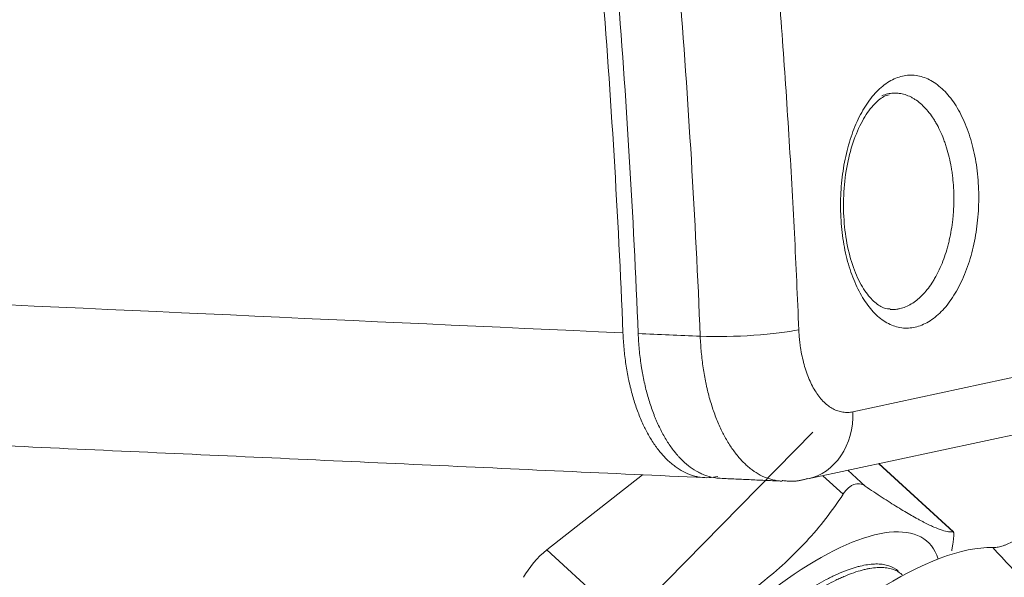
# Model space of a CAD drawing. Header units: inches. Extents: x 3114 to 4554, y 3227 to 4155.
# Tile 31 of 47: x 3968 to 3996, y 3434 to 3450. Entities that reach past the tile are written whole.
import ezdxf

# ---------------------------------------------------------------- set-up
doc = ezdxf.new("R2010")
doc.units = ezdxf.units.IN
doc.header["$MEASUREMENT"] = 0
doc.layers.add('1', color=3, linetype='Continuous', lineweight=15)
doc.layers.add('120', color=7, linetype='Continuous', true_color=0xffffff)
doc.layers.add('200', color=7, linetype='Continuous', true_color=0xffffff)

msp = doc.modelspace()

# ---------------------------------------------------------------- linework, layer by layer
at = {"layer": '1', "color": 7, "linetype": 'Continuous', "lineweight": 0}
for p, q in [((3990.338, 3438.303), (3980.386, 3428.176)), ((3994.228, 3435.542), (3992.166, 3437.428)), ((3994.238, 3435.539), (3992.172, 3437.429)), ((3991.31, 3437.244), (3991.786, 3436.808)), ((3985.608, 3437.12), (3982.955, 3435.034)), ((3991.175, 3436.579), (3990.612, 3437.094)), ((3982.955, 3435.034), (3985.846, 3432.389))]:
    msp.add_line(p, q, dxfattribs=at)
for centre, major_axis, start_param, end_param in [((3988.799, 3430.095), (-4.725, -5.165), 2.929625, 5.333336), ((3982.92, 3434.506), (-0.675, -0.738), 4.286139, 5.333336), ((3990.538, 3428.504), (5.727, 6.26), 0.302076, 0.939813)]:
    msp.add_ellipse(centre, major_axis=major_axis, ratio=0.363372, start_param=start_param, end_param=end_param, dxfattribs=at)
for points, knots in [([(3991.786, 3436.808), (3991.762, 3436.825), (3991.738, 3436.838), (3991.687, 3436.858), (3991.661, 3436.865), (3991.622, 3436.87), (3991.608, 3436.871), (3991.581, 3436.871), (3991.568, 3436.87), (3991.527, 3436.866), (3991.5, 3436.859), (3991.459, 3436.844), (3991.446, 3436.838), (3991.419, 3436.824), (3991.405, 3436.816), (3991.366, 3436.791), (3991.34, 3436.771), (3991.302, 3436.737), (3991.29, 3436.725), (3991.266, 3436.699), (3991.254, 3436.685), (3991.219, 3436.643), (3991.196, 3436.612), (3991.175, 3436.579)], [0, 0, 0, 0, 0.125, 0.125, 0.25, 0.25, 0.3125, 0.3125, 0.375, 0.375, 0.5, 0.5, 0.5625, 0.5625, 0.625, 0.625, 0.75, 0.75, 0.8125, 0.8125, 0.875, 0.875, 1, 1, 1, 1]), ([(3994.228, 3435.542), (3994.195, 3435.532), (3994.154, 3435.531), (3994.053, 3435.544), (3993.933, 3435.573), (3993.779, 3435.633), (3993.606, 3435.71), (3993.511, 3435.755), (3993.381, 3435.823), (3993.355, 3435.837), (3993.301, 3435.866), (3993.218, 3435.91), (3993.131, 3435.959), (3992.951, 3436.062), (3992.824, 3436.138), (3992.553, 3436.305), (3992.411, 3436.395), (3992.11, 3436.591), (3991.952, 3436.696), (3991.786, 3436.808)], [0, 0, 0, 0, 0.125, 0.125, 0.25, 0.375, 0.375, 0.5, 0.5, 0.53125, 0.53125, 0.5625, 0.625, 0.625, 0.75, 0.75, 0.875, 0.875, 1, 1, 1, 1]), ([(3991.175, 3436.579), (3991.026, 3436.347), (3990.866, 3436.123), (3990.527, 3435.687), (3990.169, 3435.265), (3989.773, 3434.868), (3989.357, 3434.485), (3989.14, 3434.3), (3988.857, 3434.077), (3988.799, 3434.033), (3988.683, 3433.945), (3988.508, 3433.815), (3988.329, 3433.691), (3987.967, 3433.448), (3987.718, 3433.295), (3987.207, 3433.005), (3986.944, 3432.87), (3986.406, 3432.616), (3986.13, 3432.498), (3985.846, 3432.389)], [0, 0, 0, 0, 0.125, 0.125, 0.25, 0.375, 0.375, 0.5, 0.5, 0.53125, 0.53125, 0.5625, 0.625, 0.625, 0.75, 0.75, 0.875, 0.875, 1, 1, 1, 1]), ([(3994.193, 3435.014), (3994.2, 3435.054), (3994.206, 3435.093), (3994.218, 3435.167), (3994.223, 3435.203), (3994.23, 3435.253), (3994.232, 3435.27), (3994.236, 3435.301), (3994.238, 3435.316), (3994.243, 3435.36), (3994.245, 3435.386), (3994.247, 3435.421), (3994.248, 3435.432), (3994.249, 3435.453), (3994.249, 3435.462), (3994.249, 3435.488), (3994.248, 3435.503), (3994.246, 3435.519), (3994.245, 3435.524), (3994.242, 3435.532), (3994.241, 3435.535), (3994.236, 3435.542), (3994.232, 3435.544), (3994.228, 3435.542)], [0, 0, 0, 0, 0.125, 0.125, 0.25, 0.25, 0.3125, 0.3125, 0.375, 0.375, 0.5, 0.5, 0.5625, 0.5625, 0.625, 0.625, 0.75, 0.75, 0.8125, 0.8125, 0.875, 0.875, 1, 1, 1, 1]), ([(3995.328, 3435.099), (3995.366, 3435.098), (3995.406, 3435.101), (3995.491, 3435.114), (3995.536, 3435.124), (3995.606, 3435.146), (3995.63, 3435.154), (3995.68, 3435.172), (3995.705, 3435.182), (3995.783, 3435.214), (3995.836, 3435.24), (3995.891, 3435.269)], [0, 0, 0, 0, 0.25, 0.25, 0.5, 0.5, 0.625, 0.625, 0.75, 0.75, 1, 1, 1, 1]), ([(3992.712, 3434.444), (3992.689, 3434.465), (3992.664, 3434.485), (3992.563, 3434.555), (3992.476, 3434.592), (3992.327, 3434.628), (3992.275, 3434.637), (3992.192, 3434.644), (3992.163, 3434.645), (3992.105, 3434.646), (3992.075, 3434.646), (3991.923, 3434.64), (3991.791, 3434.62), (3991.614, 3434.578), (3991.578, 3434.568), (3991.505, 3434.547), (3991.468, 3434.536), (3991.356, 3434.5), (3991.202, 3434.444), (3991.041, 3434.375), (3990.917, 3434.317), (3990.875, 3434.297), (3990.812, 3434.266), (3990.791, 3434.255), (3990.748, 3434.234), (3990.727, 3434.223), (3990.533, 3434.121), (3990.358, 3434.019), (3989.998, 3433.79), (3989.814, 3433.663), (3989.579, 3433.49), (3989.532, 3433.454), (3989.46, 3433.4), (3989.437, 3433.381), (3989.389, 3433.345), (3989.27, 3433.252), (3989.151, 3433.155), (3988.867, 3432.917), (3988.677, 3432.749), (3988.394, 3432.484), (3988.299, 3432.393), (3988.181, 3432.277), (3988.158, 3432.254), (3988.111, 3432.207), (3988.087, 3432.183), (3988.017, 3432.112), (3987.97, 3432.064), (3987.738, 3431.823), (3987.557, 3431.626), (3987.205, 3431.222), (3987.033, 3431.015), (3986.846, 3430.778), (3986.826, 3430.751), (3986.784, 3430.698), (3986.764, 3430.671), (3986.703, 3430.591), (3986.662, 3430.538), (3986.543, 3430.378), (3986.466, 3430.272), (3986.241, 3429.952), (3986.1, 3429.74), (3985.901, 3429.421), (3985.837, 3429.314), (3985.744, 3429.155), (3985.713, 3429.102), (3985.654, 3428.996), (3985.625, 3428.943), (3985.485, 3428.682), (3985.384, 3428.478), (3985.205, 3428.08), (3985.127, 3427.886), (3985.053, 3427.673), (3985.044, 3427.649), (3985.029, 3427.602), (3985.006, 3427.532), (3984.985, 3427.464), (3984.945, 3427.328), (3984.922, 3427.24), (3984.863, 3426.982), (3984.837, 3426.82), (3984.817, 3426.59), (3984.814, 3426.515), (3984.814, 3426.371), (3984.818, 3426.302), (3984.828, 3426.205), (3984.832, 3426.175), (3984.837, 3426.146)], [0, 0, 0, 0, 0.016719, 0.016719, 0.065319, 0.065319, 0.089619, 0.089619, 0.101769, 0.101769, 0.113919, 0.113919, 0.162519, 0.162519, 0.17467, 0.17467, 0.18682, 0.18682, 0.21112, 0.23542, 0.23542, 0.24757, 0.24757, 0.253645, 0.253645, 0.25972, 0.25972, 0.30832, 0.30832, 0.356921, 0.356921, 0.369071, 0.369071, 0.375146, 0.375146, 0.381221, 0.405521, 0.405521, 0.454121, 0.454121, 0.478421, 0.478421, 0.484497, 0.484497, 0.490572, 0.490572, 0.502722, 0.502722, 0.551322, 0.551322, 0.599922, 0.599922, 0.605997, 0.605997, 0.612072, 0.612072, 0.624222, 0.624222, 0.648523, 0.648523, 0.697123, 0.697123, 0.721423, 0.721423, 0.733573, 0.733573, 0.745723, 0.745723, 0.794323, 0.794323, 0.842924, 0.842924, 0.848999, 0.848999, 0.855074, 0.867224, 0.867224, 0.891524, 0.891524, 0.940124, 0.940124, 0.964425, 0.964425, 0.988725, 0.988725, 1, 1, 1, 1]), ([(3984.925, 3426.223), (3984.925, 3426.229), (3984.925, 3426.235), (3984.921, 3426.312), (3984.921, 3426.387), (3984.925, 3426.484), (3984.926, 3426.504), (3984.929, 3426.544), (3984.934, 3426.603), (3984.941, 3426.665), (3984.968, 3426.872), (3985.004, 3427.047), (3985.079, 3427.323), (3985.108, 3427.417), (3985.156, 3427.562), (3985.173, 3427.611), (3985.208, 3427.71), (3985.227, 3427.76), (3985.325, 3428.012), (3985.415, 3428.219), (3985.621, 3428.641), (3985.736, 3428.856), (3985.895, 3429.131), (3985.927, 3429.186), (3985.994, 3429.298), (3986.028, 3429.353), (3986.131, 3429.52), (3986.202, 3429.631), (3986.423, 3429.963), (3986.578, 3430.184), (3986.826, 3430.514), (3986.91, 3430.624), (3987.04, 3430.789), (3987.084, 3430.844), (3987.173, 3430.953), (3987.217, 3431.007), (3987.441, 3431.275), (3987.625, 3431.485), (3987.908, 3431.79), (3988.003, 3431.89), (3988.148, 3432.038), (3988.221, 3432.112), (3988.295, 3432.185), (3988.344, 3432.233), (3988.368, 3432.257), (3988.492, 3432.377), (3988.591, 3432.47), (3988.788, 3432.651), (3988.886, 3432.739), (3989.181, 3432.995), (3989.378, 3433.156), (3989.624, 3433.345), (3989.673, 3433.382), (3989.746, 3433.436), (3989.771, 3433.454), (3989.82, 3433.49), (3989.942, 3433.578), (3990.062, 3433.66), (3990.346, 3433.848), (3990.53, 3433.959), (3990.799, 3434.107), (3990.887, 3434.153), (3990.996, 3434.206), (3991.018, 3434.216), (3991.061, 3434.236), (3991.082, 3434.246), (3991.147, 3434.275), (3991.189, 3434.294), (3991.397, 3434.381), (3991.556, 3434.435), (3991.742, 3434.484), (3991.779, 3434.493), (3991.851, 3434.509), (3991.887, 3434.516), (3991.991, 3434.533), (3992.124, 3434.549), (3992.246, 3434.549), (3992.334, 3434.543), (3992.362, 3434.54), (3992.418, 3434.532), (3992.445, 3434.527), (3992.576, 3434.497), (3992.667, 3434.458), (3992.771, 3434.387), (3992.795, 3434.368), (3992.818, 3434.347)], [0, 0, 0, 0, 0.002065, 0.002065, 0.027881, 0.027881, 0.034335, 0.034335, 0.040789, 0.053697, 0.053697, 0.105328, 0.105328, 0.131144, 0.131144, 0.144052, 0.144052, 0.15696, 0.15696, 0.208591, 0.208591, 0.260223, 0.260223, 0.273131, 0.273131, 0.286039, 0.286039, 0.311855, 0.311855, 0.363486, 0.363486, 0.389302, 0.389302, 0.40221, 0.40221, 0.415118, 0.415118, 0.466749, 0.466749, 0.492565, 0.492565, 0.505473, 0.511927, 0.511927, 0.518381, 0.518381, 0.544197, 0.544197, 0.570012, 0.570012, 0.621644, 0.621644, 0.634552, 0.634552, 0.641006, 0.641006, 0.64746, 0.673276, 0.673276, 0.724907, 0.724907, 0.750723, 0.750723, 0.757177, 0.757177, 0.763631, 0.763631, 0.776539, 0.776539, 0.82817, 0.82817, 0.841078, 0.841078, 0.853986, 0.853986, 0.879802, 0.905618, 0.905618, 0.918525, 0.918525, 0.931433, 0.931433, 0.983065, 0.983065, 1, 1, 1, 1])]:
    msp.add_open_spline(points, degree=3, knots=knots, dxfattribs=at)
msp.add_open_spline([(3999.341, 3430.809), (3998.002, 3432.239), (3996.665, 3433.67), (3995.328, 3435.099)], degree=3, dxfattribs=at)
at = {"layer": '120', "color": 7, "linetype": 'Continuous', "lineweight": 0}
for points, knots in [([(3985.067, 3441.059), (3985, 3442.697), (3984.918, 3444.335), (3984.721, 3447.61), (3984.606, 3449.248), (3984.342, 3452.523), (3984.193, 3454.161), (3983.942, 3456.617), (3983.854, 3457.436), (3983.667, 3459.072), (3983.57, 3459.889), (3983.262, 3462.339), (3983.037, 3463.969), (3982.546, 3467.224), (3982.279, 3468.848), (3981.698, 3472.09), (3981.384, 3473.707), (3980.705, 3476.935), (3980.338, 3478.544), (3979.943, 3480.15)], [0, 0, 0, 0, 0.125, 0.125, 0.25, 0.25, 0.375, 0.375, 0.4375, 0.4375, 0.5, 0.5, 0.625, 0.625, 0.75, 0.75, 0.875, 0.875, 1, 1, 1, 1]), ([(3955.491, 3442.403), (3958.087, 3442.285), (3960.683, 3442.167), (3970.542, 3441.719), (3977.804, 3441.389), (3985.067, 3441.059)], [0, 0, 0, 0, 0.263339, 0.263339, 1, 1, 1, 1]), ([(3985.067, 3441.059), (3985.073, 3440.91), (3985.083, 3440.762), (3985.11, 3440.471), (3985.145, 3440.184), (3985.195, 3439.906), (3985.23, 3439.734), (3985.238, 3439.7), (3985.253, 3439.632), (3985.261, 3439.598), (3985.285, 3439.497), (3985.303, 3439.431), (3985.356, 3439.236), (3985.434, 3438.984), (3985.526, 3438.749), (3985.599, 3438.579), (3985.637, 3438.496), (3985.676, 3438.415), (3985.703, 3438.362), (3985.717, 3438.336), (3985.786, 3438.206), (3985.844, 3438.108), (3985.965, 3437.924), (3986.09, 3437.752), (3986.225, 3437.604), (3986.313, 3437.519), (3986.331, 3437.503), (3986.366, 3437.47), (3986.384, 3437.455), (3986.438, 3437.409), (3986.475, 3437.38), (3986.585, 3437.298), (3986.735, 3437.204), (3986.891, 3437.137), (3987.009, 3437.098), (3987.069, 3437.081), (3987.129, 3437.068), (3987.17, 3437.06), (3987.19, 3437.057), (3987.292, 3437.042), (3987.455, 3437.033), (3987.619, 3437.054), (3987.702, 3437.072)], [0, 0, 0, 0, 0.0625, 0.0625, 0.125, 0.1875, 0.1875, 0.203125, 0.203125, 0.21875, 0.21875, 0.25, 0.25, 0.3125, 0.375, 0.375, 0.40625, 0.421875, 0.421875, 0.4375, 0.4375, 0.5, 0.5, 0.5625, 0.625, 0.625, 0.640625, 0.640625, 0.65625, 0.65625, 0.6875, 0.6875, 0.75, 0.8125, 0.8125, 0.84375, 0.859375, 0.859375, 0.875, 0.875, 0.9375, 1, 1, 1, 1])]:
    msp.add_open_spline(points, degree=3, knots=knots, dxfattribs=at)
msp.add_open_spline([(3955.929, 3438.47), (3987.344, 3437.041)], degree=1, dxfattribs=at)
at = {"layer": '200', "color": 7, "linetype": 'Continuous', "lineweight": 0}
for p, q in [((3991.449, 3438.868), (4038.427, 3448.975)), ((3990.195, 3437.004), (4037.173, 3447.111))]:
    msp.add_line(p, q, dxfattribs=at)
for centre, major_axis, ratio, start_param, end_param in [((3988.275, 3441.214), (-1.998, -0.081), 0.123348, 1.005312, 2.558842), ((3989.775, 3438.959), (0.421, -1.955), 0.829527, 0.000017, 1.348199)]:
    msp.add_ellipse(centre, major_axis=major_axis, ratio=ratio, start_param=start_param, end_param=end_param, dxfattribs=at)
for points, knots in [([(3984.799, 3480.625), (3984.886, 3480.262), (3985.061, 3479.54), (3985.311, 3478.46), (3985.551, 3477.39), (3985.781, 3476.329), (3986.001, 3475.278), (3986.211, 3474.237), (3986.413, 3473.207), (3986.606, 3472.189), (3986.79, 3471.182), (3986.966, 3470.187), (3987.135, 3469.205), (3987.295, 3468.235), (3987.449, 3467.278), (3987.595, 3466.334), (3987.735, 3465.403), (3987.868, 3464.487), (3987.994, 3463.584), (3988.115, 3462.695), (3988.23, 3461.821), (3988.429, 3460.255), (3988.694, 3458.004), (3988.999, 3455.078), (3989.263, 3452.194), (3989.487, 3449.358), (3989.675, 3446.572), (3989.831, 3443.84), (3989.91, 3442.038), (3989.949, 3441.146)], [0, 0, 0, 0, 0.027997, 0.055721, 0.083164, 0.110319, 0.137179, 0.163737, 0.189985, 0.215917, 0.241528, 0.26681, 0.291758, 0.316367, 0.340631, 0.364545, 0.388104, 0.411305, 0.434142, 0.456612, 0.478711, 0.500435, 0.575307, 0.649151, 0.721876, 0.793397, 0.863639, 0.932528, 1, 1, 1, 1]), ([(3980.381, 3480.122), (3980.775, 3478.519), (3981.139, 3476.911), (3981.816, 3473.686), (3982.129, 3472.069), (3982.708, 3468.827), (3982.974, 3467.202), (3983.465, 3463.945), (3983.689, 3462.312), (3983.945, 3460.268), (3983.996, 3459.859), (3984.093, 3459.04), (3984.236, 3457.813), (3984.368, 3456.586), (3984.619, 3454.131), (3984.767, 3452.494), (3985.03, 3449.222), (3985.145, 3447.585), (3985.341, 3444.313), (3985.424, 3442.676), (3985.49, 3441.04)], [0, 0, 0, 0, 0.125, 0.125, 0.25, 0.25, 0.375, 0.375, 0.5, 0.5, 0.53125, 0.53125, 0.5625, 0.625, 0.625, 0.75, 0.75, 0.875, 0.875, 1, 1, 1, 1]), ([(3987.212, 3440.962), (3987.146, 3442.598), (3987.063, 3444.233), (3986.867, 3447.501), (3986.753, 3449.135), (3986.49, 3452.4), (3986.342, 3454.032), (3986.01, 3457.295), (3985.826, 3458.925), (3985.418, 3462.183), (3985.195, 3463.812), (3984.829, 3466.253), (3984.702, 3467.066), (3984.502, 3468.286), (3984.434, 3468.692), (3984.295, 3469.505), (3984.225, 3469.911), (3983.863, 3471.943), (3983.551, 3473.563), (3982.876, 3476.793), (3982.513, 3478.403), (3982.121, 3480.007)], [0, 0, 0, 0, 0.125, 0.125, 0.25, 0.25, 0.375, 0.375, 0.5, 0.5, 0.625, 0.625, 0.6875, 0.6875, 0.71875, 0.71875, 0.75, 0.75, 0.875, 0.875, 1, 1, 1, 1]), ([(3992.409, 3448.002), (3992.528, 3448.08), (3992.774, 3448.193), (3993.154, 3448.227), (3993.529, 3448.125), (3993.885, 3447.891), (3994.209, 3447.534), (3994.486, 3447.069), (3994.706, 3446.513), (3994.86, 3445.887), (3994.942, 3445.217), (3994.948, 3444.527), (3994.879, 3443.843), (3994.738, 3443.191), (3994.529, 3442.597), (3994.262, 3442.084), (3993.947, 3441.67), (3993.598, 3441.374), (3993.226, 3441.205), (3992.848, 3441.17), (3992.477, 3441.271), (3992.128, 3441.504), (3991.815, 3441.86), (3991.547, 3442.325), (3991.335, 3442.88), (3991.187, 3443.505), (3991.107, 3444.176), (3991.099, 3444.866), (3991.163, 3445.55), (3991.297, 3446.201), (3991.496, 3446.796), (3991.753, 3447.31), (3992.06, 3447.725), (3992.29, 3447.924), (3992.409, 3448.002)], [0, 0, 0, 0, 0.031224, 0.062537, 0.093687, 0.125016, 0.156196, 0.18747, 0.218751, 0.249923, 0.281253, 0.312401, 0.343713, 0.374927, 0.406158, 0.437463, 0.468614, 0.499945, 0.53111, 0.562397, 0.593664, 0.624847, 0.656175, 0.687324, 0.718642, 0.749853, 0.781091, 0.812395, 0.843548, 0.874879, 0.906037, 0.93733, 0.968581, 1, 1, 1, 1]), ([(3992.484, 3441.725), (3992.434, 3441.719), (3992.3, 3441.734), (3992.063, 3441.879), (3991.771, 3442.207), (3991.508, 3442.707), (3991.307, 3443.353), (3991.193, 3444.093), (3991.177, 3444.877), (3991.262, 3445.653), (3991.443, 3446.364), (3991.701, 3446.957), (3992.006, 3447.388), (3992.272, 3447.61), (3992.408, 3447.657), (3992.455, 3447.664)], [0, 0, 0, 0, 0.051826, 0.132415, 0.209177, 0.291235, 0.374449, 0.457321, 0.541464, 0.625922, 0.710135, 0.793142, 0.874935, 0.955487, 1, 1, 1, 1]), ([(3992.678, 3447.709), (3992.671, 3447.709), (3992.663, 3447.71), (3992.628, 3447.711), (3992.601, 3447.711), (3992.52, 3447.707), (3992.411, 3447.693), (3992.305, 3447.658), (3992.251, 3447.636)], [0, 0, 0, 0, 0.052671, 0.052671, 0.242137, 0.242137, 0.621069, 1, 1, 1, 1]), ([(3992.485, 3441.708), (3992.52, 3441.706), (3992.556, 3441.705), (3992.618, 3441.708), (3992.659, 3441.712), (3992.699, 3441.719), (3992.726, 3441.724), (3992.74, 3441.727), (3992.807, 3441.742), (3992.914, 3441.776), (3993.07, 3441.856), (3993.172, 3441.927), (3993.235, 3441.977), (3993.248, 3441.987), (3993.273, 3442.009), (3993.285, 3442.02), (3993.322, 3442.053), (3993.347, 3442.076), (3993.418, 3442.15), (3993.511, 3442.255), (3993.599, 3442.376), (3993.662, 3442.472), (3993.682, 3442.505), (3993.723, 3442.573), (3993.743, 3442.609), (3993.801, 3442.716), (3993.875, 3442.865), (3993.972, 3443.105), (3994.028, 3443.277), (3994.061, 3443.387), (3994.067, 3443.409), (3994.08, 3443.454), (3994.098, 3443.522), (3994.114, 3443.59), (3994.146, 3443.727), (3994.182, 3443.913), (3994.209, 3444.104), (3994.225, 3444.249), (3994.23, 3444.298), (3994.236, 3444.372), (3994.237, 3444.396), (3994.241, 3444.446), (3994.248, 3444.569), (3994.254, 3444.789), (3994.248, 3444.984), (3994.237, 3445.178), (3994.229, 3445.275), (3994.215, 3445.396), (3994.212, 3445.42), (3994.206, 3445.468), (3994.196, 3445.539), (3994.185, 3445.61), (3994.161, 3445.749), (3994.123, 3445.931), (3994.076, 3446.106), (3994.037, 3446.235), (3994.023, 3446.277), (3993.994, 3446.36), (3993.979, 3446.401), (3993.933, 3446.522), (3993.867, 3446.676), (3993.793, 3446.818), (3993.735, 3446.919), (3993.705, 3446.968), (3993.674, 3447.016), (3993.653, 3447.047), (3993.642, 3447.063), (3993.588, 3447.139), (3993.5, 3447.252), (3993.359, 3447.396), (3993.261, 3447.475), (3993.197, 3447.52), (3993.184, 3447.528), (3993.159, 3447.545), (3993.146, 3447.553), (3993.107, 3447.576), (3993.081, 3447.59), (3993.003, 3447.63), (3992.897, 3447.672), (3992.791, 3447.696), (3992.717, 3447.706), (3992.698, 3447.708), (3992.678, 3447.709)], [0, 0, 0, 0, 0.020856, 0.020856, 0.036467, 0.044272, 0.044272, 0.052078, 0.052078, 0.0833, 0.114521, 0.145743, 0.145743, 0.153548, 0.153548, 0.161354, 0.161354, 0.176965, 0.176965, 0.208186, 0.239408, 0.239408, 0.255019, 0.255019, 0.27063, 0.27063, 0.301851, 0.333073, 0.364295, 0.364295, 0.3721, 0.3721, 0.379906, 0.395517, 0.395517, 0.426738, 0.45796, 0.45796, 0.473571, 0.473571, 0.481376, 0.481376, 0.489182, 0.520403, 0.551625, 0.551625, 0.582847, 0.582847, 0.590652, 0.590652, 0.598458, 0.614069, 0.614069, 0.64529, 0.676512, 0.676512, 0.692123, 0.692123, 0.707734, 0.707734, 0.738955, 0.770177, 0.770177, 0.785788, 0.793593, 0.793593, 0.801399, 0.801399, 0.83262, 0.863842, 0.895064, 0.895064, 0.902869, 0.902869, 0.910675, 0.910675, 0.926286, 0.926286, 0.957507, 0.988729, 0.988729, 1, 1, 1, 1]), ([(3987.768, 3437.022), (3987.724, 3437.024), (3987.6, 3437.036), (3987.477, 3437.064), (3987.377, 3437.097), (3987.358, 3437.104), (3987.318, 3437.119), (3987.298, 3437.127), (3987.239, 3437.152), (3987.201, 3437.17), (3987.085, 3437.231), (3986.935, 3437.325), (3986.792, 3437.446), (3986.688, 3437.547), (3986.636, 3437.6), (3986.585, 3437.657), (3986.552, 3437.696), (3986.535, 3437.715), (3986.453, 3437.816), (3986.389, 3437.903), (3986.269, 3438.086), (3986.154, 3438.281), (3986.05, 3438.497), (3985.988, 3438.639), (3985.976, 3438.668), (3985.952, 3438.726), (3985.94, 3438.755), (3985.906, 3438.844), (3985.883, 3438.904), (3985.819, 3439.088), (3985.741, 3439.34), (3985.677, 3439.605), (3985.634, 3439.81), (3985.614, 3439.914), (3985.595, 3440.019), (3985.584, 3440.09), (3985.578, 3440.126), (3985.551, 3440.305), (3985.516, 3440.594), (3985.496, 3440.89), (3985.49, 3441.04)], [0, 0, 0, 0, 0.037371, 0.10613, 0.10613, 0.12332, 0.12332, 0.14051, 0.14051, 0.174889, 0.174889, 0.243648, 0.312408, 0.312408, 0.346787, 0.363977, 0.363977, 0.381167, 0.381167, 0.449926, 0.449926, 0.518685, 0.587445, 0.587445, 0.604634, 0.604634, 0.621824, 0.621824, 0.656204, 0.656204, 0.724963, 0.793722, 0.793722, 0.828102, 0.845292, 0.845292, 0.862482, 0.862482, 0.931241, 1, 1, 1, 1]), ([(3989.949, 3441.146), (3989.951, 3441.09), (3989.957, 3440.978), (3989.973, 3440.812), (3989.998, 3440.622), (3990.036, 3440.41), (3990.109, 3440.106), (3990.231, 3439.755), (3990.419, 3439.4), (3990.644, 3439.122), (3990.855, 3438.965), (3991.033, 3438.887), (3991.17, 3438.855), (3991.309, 3438.845), (3991.403, 3438.86), (3991.449, 3438.868)], [0, 0, 0, 0, 0.041678, 0.083264, 0.124931, 0.187566, 0.250167, 0.374629, 0.499805, 0.6243, 0.749309, 0.811841, 0.874335, 0.937174, 1, 1, 1, 1]), ([(3989.482, 3436.944), (3989.437, 3436.946), (3989.393, 3436.95), (3989.329, 3436.96), (3989.308, 3436.963), (3989.268, 3436.971), (3989.208, 3436.984), (3989.149, 3437.001), (3989.031, 3437.04), (3988.877, 3437.107), (3988.727, 3437.201), (3988.617, 3437.282), (3988.581, 3437.311), (3988.527, 3437.357), (3988.509, 3437.373), (3988.473, 3437.405), (3988.385, 3437.488), (3988.233, 3437.655), (3988.108, 3437.827), (3987.987, 3438.01), (3987.93, 3438.108), (3987.86, 3438.238), (3987.847, 3438.265), (3987.82, 3438.318), (3987.78, 3438.399), (3987.742, 3438.482), (3987.669, 3438.651), (3987.578, 3438.886), (3987.5, 3439.138), (3987.446, 3439.334), (3987.429, 3439.4), (3987.405, 3439.501), (3987.397, 3439.535), (3987.381, 3439.603), (3987.374, 3439.637), (3987.338, 3439.808), (3987.289, 3440.087), (3987.254, 3440.373), (3987.228, 3440.664), (3987.218, 3440.812), (3987.212, 3440.962)], [0, 0, 0, 0, 0.037701, 0.037701, 0.054885, 0.054885, 0.072069, 0.106437, 0.106437, 0.175173, 0.243908, 0.243908, 0.278276, 0.278276, 0.29546, 0.29546, 0.312644, 0.38138, 0.450115, 0.450115, 0.518851, 0.518851, 0.536035, 0.536035, 0.553219, 0.587586, 0.587586, 0.656322, 0.725058, 0.725058, 0.759425, 0.759425, 0.776609, 0.776609, 0.793793, 0.793793, 0.862529, 0.931264, 0.931264, 1, 1, 1, 1])]:
    msp.add_open_spline(points, degree=3, knots=knots, dxfattribs=at)
for points, degree in [([(3985.49, 3441.04), (3986.064, 3441.014), (3986.638, 3440.988), (3987.212, 3440.962)], 3), ([(3987.768, 3437.022), (3989.481, 3436.944)], 1), ([(3989.483, 3436.964), (3989.853, 3436.899), (3990.193, 3437.019)], 2)]:
    msp.add_open_spline(points, degree=degree, dxfattribs=at)

doc.saveas('drawing.dxf')
